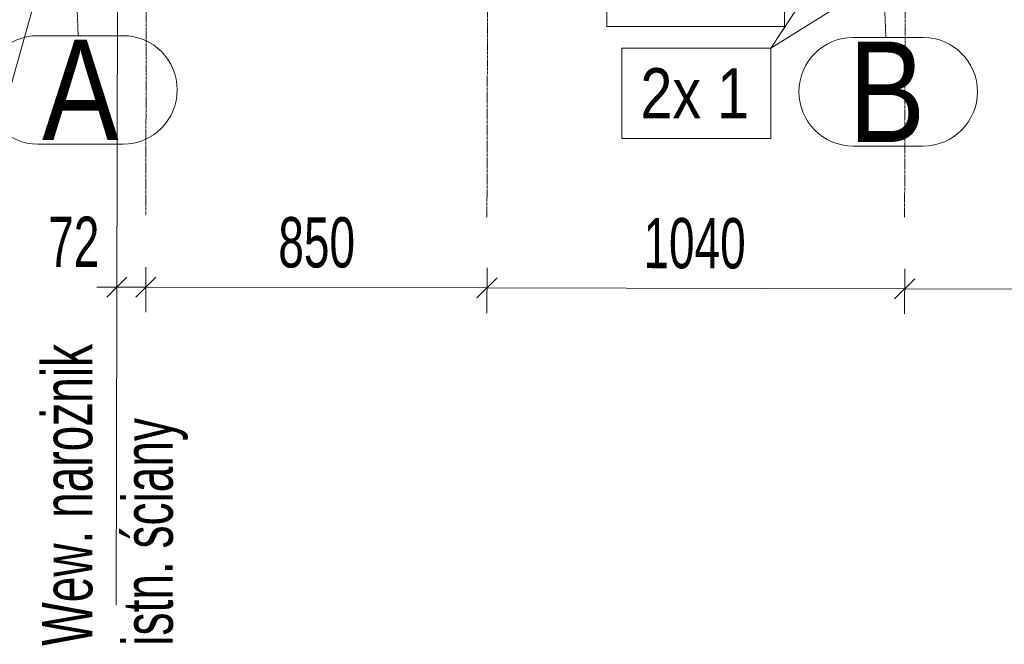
# Model space of a CAD drawing. Header units: millimetres. Extents: x -15129 to 9171, y -18789 to 5877.
# Tile 2 of 256: x -11483 to -9030, y -18789 to -17235. Entities that reach past the tile are written whole.
import ezdxf

# ---------------------------------------------------------------- set-up
doc = ezdxf.new("R2010")
doc.units = ezdxf.units.MM
doc.linetypes.add('ACAD_ISO04W100', pattern=[30, 24, -3, 0, -3])
doc.linetypes.add('CENTER', pattern=[50.8, 31.75, -6.35, 6.35, -6.35])
doc.layers.add('AS_DIM_ON', color=7, linetype='Continuous')
doc.layers.add('AS_Siatki', color=72, linetype='Continuous')
doc.styles.add('Arial Narrow', font='ARIALN.TTF', dxfattribs={"height": 5})
doc.styles.add('ROMANS', font='ARIALN.TTF', dxfattribs={"width": 0.8})
doc.styles.get("Standard").update_dxf_attribs({"font": 'ARIALN.TTF', "width": 0.8})

msp = doc.modelspace()

# ---------------------------------------------------------------- linework, layer by layer
at = {"color": 5, "linetype": 'CENTER', "lineweight": 13, "ltscale": 0.2}
for p, q in [((-9270.2, -14644.6), (-9278.6, -17725.9, 38010)), ((-10313.5, -15697.9, 12994.2), (-10319, -17725.9, 38010)), ((-11166, -16634.9, 24592.2), (-11169, -17721.8, 38000))]:
    msp.add_line(p, q, dxfattribs=at)
at = {"color": 7, "lineweight": 13}
msp.add_lwpolyline([(-10020, -17251.8), (-9577.7, -17251.8), (-9577.7, -17026.8), (-10020, -17026.8), (-10020, -17251.8)], dxfattribs=at)
at = {"layer": 'AS_DIM_ON', "color": 7, "lineweight": 13}
for p, q in [((-9131, -16579), (-9611.9, -17305.3)), ((-8446.6, -16580), (-9611.9, -17305.3)), ((-11241.1, -17962.6), (-11240.8, -17850.1)), ((-11169.1, -17962.8), (-11168.8, -17850.3)), ((-10319.1, -17964.7), (-10318.8, -17852.2)), ((-9278.7, -17967), (-9278.4, -17854.5)), ((-11290.9, -17900), (-11168.9, -17900.3)), ((-11168.9, -17900.3), (-10318.9, -17902.2)), ((-10318.9, -17902.2), (-9278.6, -17904.5)), ((-9278.6, -17904.5), (-8301.2, -17906.7))]:
    msp.add_line(p, q, dxfattribs=at)
at = {"layer": 'AS_DIM_ON', "color": 5, "lineweight": 13}
msp.add_line((-11242.7, -18691.5), (-11238.1, -16650.2), dxfattribs=at)
at = {"layer": 'AS_DIM_ON', "lineweight": 13}
msp.add_line((-11571.2, -17633.4), (-11351.4, -16854.6, 38020), dxfattribs=at)
at = {"layer": 'AS_DIM_ON', "linetype": 'ByBlock', "lineweight": -2}
for p, q in [((-11215.9, -17875.2), (-11266, -17925)), ((-11194, -17925.2), (-11143.9, -17875.3)), ((-11143.9, -17875.3), (-11194, -17925.2)), ((-10344, -17927.1), (-10293.9, -17877.2)), ((-10293.9, -17877.2), (-10344, -17927.1)), ((-9303.6, -17929.4), (-9253.5, -17879.6)), ((-9253.5, -17879.6), (-9303.6, -17929.4))]:
    msp.add_line(p, q, dxfattribs=at)
at = {"layer": 'AS_DIM_ON', "color": 7, "lineweight": 13}
msp.add_lwpolyline([(-9982.7, -17530.3), (-9611.9, -17530.3), (-9611.9, -17305.3), (-9982.7, -17305.3), (-9982.7, -17530.3)], dxfattribs=at)
at = {"layer": 'AS_Siatki', "color": 20, "linetype": 'ACAD_ISO04W100', "lineweight": 13, "ltscale": 0.25}
for p, q in [((-11347.6, -17024.7), (-11337.2, -17274.4)), ((-9335.6, -17029.2), (-9325.2, -17279))]:
    msp.add_line(p, q, dxfattribs=at)
at = {"layer": 'AS_Siatki', "color": 20, "linetype": 'Continuous', "lineweight": 13, "ltscale": 0.25}
for p, q in [((-11225.5, -17274.4), (-11437.6, -17274.4)), ((-9232.1, -17279), (-9406.9, -17279)), ((-11437.6, -17544.4), (-11225.5, -17544.4)), ((-9406.9, -17549), (-9232.1, -17549))]:
    msp.add_line(p, q, dxfattribs=at)
for centre, start, end in [((-11437.6, -17409.4), 90, 270), ((-11225.5, -17409.4), 270, 90), ((-9406.9, -17414), 90, 270), ((-9232.1, -17414), 270, 90)]:
    msp.add_arc(centre, 135, start, end, dxfattribs=at)

# ---------------------------------------------------------------- texts
at = {"layer": 'AS_DIM_ON', "lineweight": 13, "width": 0.8}
msp.add_text('4x Hilti HST3', height=125, dxfattribs=at).set_placement((-12280.8, -17413.8))
at = {"layer": 'AS_DIM_ON', "color": 7, "lineweight": 13, "style": 'Arial Narrow'}
msp.add_text('2x 1', height=125, dxfattribs=at).set_placement((-9936.7, -17480.3))
at = {"layer": 'AS_DIM_ON', "color": 7, "lineweight": 13, "style": 'ROMANS', "width": 0.8}
for s, p in [('72', (-11412.2, -17849.7)), ('850', (-10838.8, -17851)), ('1040', (-9929.4, -17853))]:
    msp.add_text(s, height=125, rotation=359.8713, dxfattribs=at).set_placement(p)
at = {"layer": 'AS_DIM_ON', "color": 5, "lineweight": 13, "width": 0.8}
for s, p in [('Wew. narożnik', (-11302, -18792.8)), ('istn. ściany', (-11101.6, -18792.8))]:
    msp.add_text(s, height=125, rotation=90, dxfattribs=at).set_placement(p)
at = {"layer": 'AS_Siatki', "color": 20, "lineweight": 13, "style": 'Arial Narrow'}
for s, p in [('A', (-11427.2, -17534.4)), ('B', (-9418.1, -17539))]:
    msp.add_text(s, height=250, dxfattribs=at).set_placement(p)

doc.saveas('drawing.dxf')
